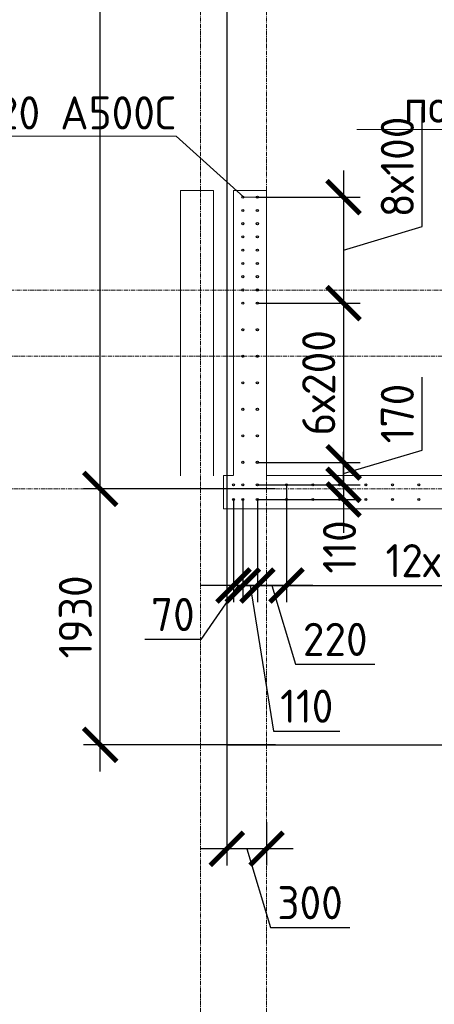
# Model space of a CAD drawing. Header units: millimetres. Extents: x -56135 to 1694203, y -446411 to -23139.
# Tile 204 of 256: x 958893 to 962025, y -132085 to -124661. Entities that reach past the tile are written whole.
import ezdxf
from ezdxf import colors
from ezdxf.entities.mleader import LeaderData, LeaderLine
from ezdxf.math import Vec2, Vec3

# ---------------------------------------------------------------- set-up
doc = ezdxf.new("R2010")
doc.units = ezdxf.units.MM
for name, pattern in [('01 Штриховая _4 мм_', [6, 3.5, -2.5]), ('______5', [1100, 800, -100, 100, -100]), ('HIDDEN2', [4.7625, 3.175, -1.5875]), ('осевая', [50.8, 31.75, -6.35, 6.35, -6.35])]:
    doc.linetypes.add(name, pattern=pattern)
for name, color, linetype, lineweight in [('0 Фундамент', 5, 'Continuous', 30), ('1 Стены', 3, 'Continuous', 30), ('Оси', 40, '______5', 18), ('подоснова', 151, 'Continuous', 5), ('РАЗМЕРЫ', 1, 'Continuous', 9), ('СТЕНЫ', 3, 'Continuous', 30)]:
    doc.layers.add(name, color=color, linetype=linetype, lineweight=lineweight)
doc.styles.add('GOST-2.304_Type-B', font='GOST_Common.ttf')
doc.dimstyles.new('СПДС', dxfattribs={"dimscale": 100, "dimtxt": 2.5, "dimasz": 2.5, "dimexe": 1.25, "dimexo": 0, "dimtad": 1, "dimdec": 0, "dimtxsty": 'GOST-2.304_Type-B', "dimblk": 'ARCHTICK', "dimcen": 2.5, "dimdle": 2, "dimadec": 0, "dimazin": 2, "dimtfac": 0.75, "dimtdec": 0, "dimtmove": 1, "dimatfit": 3, "dimfxl": 1, "dimtolj": 1, "dimarcsym": 1})

# ---------------------------------------------------------------- blocks, each defined once
blk = doc.blocks.new('оси 2.2-2.3')
at = {"layer": 'Оси', "color": 16, "linetype": 'осевая', "lineweight": 0, "transparency": 33554687}
for p, q in [((473954.9, -105027.5), (473954.9, -134138.1)), ((474454.9, -105027.5), (474454.9, -134138.1)), ((468653.8, -126895.4), (523707.4, -126895.4)), ((468076.3, -127395.4), (524372.9, -127395.4)), ((468076.3, -128395.4), (524372.9, -128395.4))]:
    blk.add_line(p, q, dxfattribs=at)
blk = doc.blocks.new('_ArchTick')
at = {"color": 0, "linetype": 'ByBlock', "const_width": 0.15}
blk.add_lwpolyline([(-0.5, -0.5), (0.5, 0.5)], dxfattribs=at)
blk = doc.blocks.new('*D282')
at = {"layer": 'DEFPOINTS', "color": 0, "transparency": 16777216}
for p in [(960458, -130129.2), (960758.3, -130711.2), (960458, -130913)]:
    blk.add_point(p, dxfattribs=at)
at = {"layer": 'РАЗМЕРЫ', "color": 0, "lineweight": -2, "transparency": 16777216}
for p, q in [((960458, -130129.2), (960458, -131038)), ((960758.3, -130711.2), (960758.3, -131038)), ((960958.3, -130913), (960258, -130913)), ((960608.1, -130913), (960786.3, -131506.7)), ((960786.3, -131506.7), (961386.3, -131506.7))]:
    blk.add_line(p, q, dxfattribs=at)
at = {"layer": 'РАЗМЕРЫ', "color": 0, "lineweight": -2, "transparency": 16777216, "xscale": 250, "yscale": 250, "zscale": 250, "rotation": 180}
blk.add_blockref('_ArchTick', (960458, -130913), dxfattribs=at)
at = {"layer": 'РАЗМЕРЫ', "color": 0, "lineweight": -2, "transparency": 16777216, "xscale": 250, "yscale": 250, "zscale": 250}
blk.add_blockref('_ArchTick', (960758.3, -130913), dxfattribs=at)
at = {"layer": 'РАЗМЕРЫ', "color": 0, "transparency": 16777216, "insert": (961086.3, -131319.2), "char_height": 250, "attachment_point": 5, "style": 'GOST-2.304_Type-B'}
blk.add_mtext('\\A1;300', dxfattribs=at)
blk = doc.blocks.new('*D283')
at = {"layer": 'DEFPOINTS', "color": 0, "transparency": 16777216}
for p in [(959501.7, -128199.2), (960826.5, -128199.2), (960826.5, -130129.2)]:
    blk.add_point(p, dxfattribs=at)
at = {"layer": 'РАЗМЕРЫ', "color": 0, "lineweight": -2, "transparency": 16777216}
for p, q in [((959501.7, -130329.2), (959501.7, -127999.2)), ((960826.5, -128199.2), (959376.7, -128199.2)), ((960826.5, -130129.2), (959376.7, -130129.2))]:
    blk.add_line(p, q, dxfattribs=at)
at = {"layer": 'РАЗМЕРЫ', "color": 0, "lineweight": -2, "transparency": 16777216, "xscale": 250, "yscale": 250, "zscale": 250}
for p, rotation in [((959501.7, -128199.2), 90), ((959501.7, -130129.2), 270)]:
    blk.add_blockref('_ArchTick', p, dxfattribs=dict(at, rotation=rotation))
at = {"layer": 'РАЗМЕРЫ', "color": 0, "transparency": 16777216, "insert": (959314.2, -129164.2), "char_height": 250, "attachment_point": 5, "rotation": 90, "style": 'GOST-2.304_Type-B'}
blk.add_mtext('\\A1;1930', dxfattribs=at)
blk = doc.blocks.new('*D284')
at = {"layer": 'DEFPOINTS', "color": 0, "transparency": 16777216}
for p in [(959501.7, -106299.2), (960758.3, -106299.2), (960826.5, -128199.2)]:
    blk.add_point(p, dxfattribs=at)
at = {"layer": 'РАЗМЕРЫ', "color": 0, "lineweight": -2, "transparency": 16777216}
for p, q in [((959501.7, -128399.2), (959501.7, -106099.2)), ((960758.3, -106299.2), (959376.7, -106299.2)), ((960826.5, -128199.2), (959376.7, -128199.2))]:
    blk.add_line(p, q, dxfattribs=at)
at = {"layer": 'РАЗМЕРЫ', "color": 0, "lineweight": -2, "transparency": 16777216, "xscale": 250, "yscale": 250, "zscale": 250}
for p, rotation in [((959501.7, -106299.2), 90), ((959501.7, -128199.2), 270)]:
    blk.add_blockref('_ArchTick', p, dxfattribs=dict(at, rotation=rotation))
at = {"layer": 'РАЗМЕРЫ', "color": 0, "transparency": 16777216, "insert": (959314.2, -117249.2), "char_height": 250, "attachment_point": 5, "rotation": 90, "style": 'GOST-2.304_Type-B'}
blk.add_mtext('\\A1;21900', dxfattribs=at)
blk = doc.blocks.new('стены тп')
at = {"layer": '1 Стены', "color": 252, "linetype": 'HIDDEN2', "lineweight": 0, "true_color": 0x939598}
for p, q in [((862470.6, -207175.6), (862340.6, -207175.6)), ((862340.6, -207175.6), (862340.6, -209325.6)), ((862590.6, -207175.6), (862470.6, -207175.6)), ((862590.6, -209325.6), (862590.6, -207175.6)), ((862340.6, -209325.6), (862265.6, -209325.6)), ((862265.6, -209325.6), (862265.6, -209575.6)), ((865190.6, -209325.6), (862590.6, -209325.6)), ((862265.6, -209575.6), (864990.6, -209575.6))]:
    blk.add_line(p, q, dxfattribs=at)
blk = doc.blocks.new('_None')
blk = doc.blocks.new('*D609')
at = {"layer": 'DEFPOINTS', "color": 0, "transparency": 16777216}
for p in [(960908.2, -128168.8), (963308.2, -128168.8), (963308.2, -128927.5)]:
    blk.add_point(p, dxfattribs=at)
at = {"layer": 'РАЗМЕРЫ', "color": 0, "lineweight": -2, "transparency": 16777216}
for p, q in [((960908.2, -128168.8), (960908.2, -129052.5)), ((963308.2, -128168.8), (963308.2, -129052.5)), ((960708.2, -128927.5), (963508.2, -128927.5))]:
    blk.add_line(p, q, dxfattribs=at)
at = {"layer": 'РАЗМЕРЫ', "color": 0, "lineweight": -2, "transparency": 16777216, "xscale": 250, "yscale": 250, "zscale": 250, "rotation": 180}
blk.add_blockref('_ArchTick', (960908.2, -128927.5), dxfattribs=at)
at = {"layer": 'РАЗМЕРЫ', "color": 0, "lineweight": -2, "transparency": 16777216, "xscale": 250, "yscale": 250, "zscale": 250}
blk.add_blockref('_ArchTick', (963308.2, -128927.5), dxfattribs=at)
at = {"layer": 'РАЗМЕРЫ', "color": 0, "transparency": 16777216, "insert": (962108.2, -128740), "char_height": 250, "attachment_point": 5, "style": 'GOST-2.304_Type-B'}
blk.add_mtext('\\A1;12х200', dxfattribs=at)
blk = doc.blocks.new('*D610')
at = {"layer": 'DEFPOINTS', "color": 0, "transparency": 16777216}
for p in [(960688.4, -128279.2, -360), (960908.2, -128459.8), (960688.4, -128927.5)]:
    blk.add_point(p, dxfattribs=at)
at = {"layer": 'РАЗМЕРЫ', "color": 0, "lineweight": -2, "transparency": 16777216}
for p, q in [((960688.4, -128279.2), (960688.4, -129052.5)), ((960908.2, -128459.8), (960908.2, -129052.5)), ((961108.2, -128927.5), (960488.4, -128927.5)), ((960798.3, -128927.5), (960976.4, -129521.2)), ((960976.4, -129521.2), (961576.4, -129521.2))]:
    blk.add_line(p, q, dxfattribs=at)
at = {"layer": 'РАЗМЕРЫ', "color": 0, "lineweight": -2, "transparency": 16777216, "xscale": 250, "yscale": 250, "zscale": 250, "rotation": 180}
blk.add_blockref('_ArchTick', (960688.4, -128927.5), dxfattribs=at)
at = {"layer": 'РАЗМЕРЫ', "color": 0, "lineweight": -2, "transparency": 16777216, "xscale": 250, "yscale": 250, "zscale": 250}
blk.add_blockref('_ArchTick', (960908.2, -128927.5), dxfattribs=at)
at = {"layer": 'РАЗМЕРЫ', "color": 0, "transparency": 16777216, "insert": (961276.4, -129333.7), "char_height": 250, "attachment_point": 5, "style": 'GOST-2.304_Type-B'}
blk.add_mtext('\\A1;220', dxfattribs=at)
blk = doc.blocks.new('*D611')
at = {"layer": 'DEFPOINTS', "color": 0, "transparency": 16777216}
for p in [(960578, -128279.2, -360), (960688.4, -128451.7), (960578, -128927.5)]:
    blk.add_point(p, dxfattribs=at)
at = {"layer": 'РАЗМЕРЫ', "color": 0, "lineweight": -2, "transparency": 16777216}
for p, q in [((960578, -128279.2), (960578, -129052.5)), ((960688.4, -128451.7), (960688.4, -129052.5)), ((960578, -128927.5), (960328, -128927.5)), ((960688.4, -128927.5), (960578, -128927.5)), ((960688.4, -128927.5), (960578, -128927.5)), ((960633.2, -128927.5), (960811.3, -130024.9)), ((960688.4, -128927.5), (960938.4, -128927.5)), ((960811.3, -130024.9), (961311.3, -130024.9))]:
    blk.add_line(p, q, dxfattribs=at)
at = {"layer": 'РАЗМЕРЫ', "color": 0, "lineweight": -2, "transparency": 16777216, "xscale": 250, "yscale": 250, "zscale": 250}
blk.add_blockref('_ArchTick', (960578, -128927.5), dxfattribs=at)
at = {"layer": 'РАЗМЕРЫ', "color": 0, "lineweight": -2, "transparency": 16777216, "xscale": 250, "yscale": 250, "zscale": 250, "rotation": 180}
blk.add_blockref('_ArchTick', (960688.4, -128927.5), dxfattribs=at)
at = {"layer": 'РАЗМЕРЫ', "color": 0, "transparency": 16777216, "insert": (961061.3, -129837.4), "char_height": 250, "attachment_point": 5, "style": 'GOST-2.304_Type-B'}
blk.add_mtext('\\A1;110', dxfattribs=at)
blk = doc.blocks.new('*D612')
at = {"layer": 'DEFPOINTS', "color": 0, "transparency": 16777216}
for p in [(960508.2, -128279.2), (960578, -128279.2, -360), (960508.2, -128927.5)]:
    blk.add_point(p, dxfattribs=at)
at = {"layer": 'РАЗМЕРЫ', "color": 0, "lineweight": -2, "transparency": 16777216}
for p, q in [((960508.2, -128279.2), (960508.2, -129052.5)), ((960578, -128279.2), (960578, -129052.5)), ((960508.2, -128927.5), (960258.2, -128927.5)), ((960543.1, -128927.5), (960262.2, -129333.7)), ((960578, -128927.5), (960508.2, -128927.5)), ((960578, -128927.5), (960508.2, -128927.5)), ((960578, -128927.5), (960828, -128927.5)), ((960262.2, -129333.7), (959838.3, -129333.7))]:
    blk.add_line(p, q, dxfattribs=at)
at = {"layer": 'РАЗМЕРЫ', "color": 0, "lineweight": -2, "transparency": 16777216, "xscale": 250, "yscale": 250, "zscale": 250}
blk.add_blockref('_ArchTick', (960508.2, -128927.5), dxfattribs=at)
at = {"layer": 'РАЗМЕРЫ', "color": 0, "lineweight": -2, "transparency": 16777216, "xscale": 250, "yscale": 250, "zscale": 250, "rotation": 180}
blk.add_blockref('_ArchTick', (960578, -128927.5), dxfattribs=at)
at = {"layer": 'РАЗМЕРЫ', "color": 0, "transparency": 16777216, "insert": (960050.3, -129146.2), "char_height": 250, "attachment_point": 5, "style": 'GOST-2.304_Type-B'}
blk.add_mtext('\\A1;70', dxfattribs=at)
blk = doc.blocks.new('*D613')
at = {"layer": 'DEFPOINTS', "color": 0, "transparency": 16777216}
for p in [(960688.4, -125999.2), (960688.4, -126798.8, -360), (961339.1, -126798.8)]:
    blk.add_point(p, dxfattribs=at)
at = {"layer": 'РАЗМЕРЫ', "color": 0, "lineweight": -2, "transparency": 16777216}
for p, q in [((961932.8, -126220.9), (961932.8, -125320.9)), ((961339.1, -125799.2), (961339.1, -126998.8)), ((960688.4, -125999.2), (961464.1, -125999.2)), ((961339.1, -126399), (961932.8, -126220.9)), ((960688.4, -126798.8), (961464.1, -126798.8))]:
    blk.add_line(p, q, dxfattribs=at)
at = {"layer": 'РАЗМЕРЫ', "color": 0, "lineweight": -2, "transparency": 16777216, "xscale": 250, "yscale": 250, "zscale": 250}
for p, rotation in [((961339.1, -125999.2), 90), ((961339.1, -126798.8), 270)]:
    blk.add_blockref('_ArchTick', p, dxfattribs=dict(at, rotation=rotation))
at = {"layer": 'РАЗМЕРЫ', "color": 0, "transparency": 16777216, "insert": (961745.3, -125770.9), "char_height": 250, "attachment_point": 5, "rotation": 90, "style": 'GOST-2.304_Type-B'}
blk.add_mtext('\\A1;8х100', dxfattribs=at)
blk = doc.blocks.new('*D614')
at = {"layer": 'DEFPOINTS', "color": 0, "transparency": 16777216}
for p in [(960986.2, -126798.8), (960688.4, -127998.8, -360), (961339.1, -127998.8)]:
    blk.add_point(p, dxfattribs=at)
at = {"layer": 'РАЗМЕРЫ', "color": 0, "lineweight": -2, "transparency": 16777216}
for p, q in [((961339.1, -126598.8), (961339.1, -128198.8)), ((960986.2, -126798.8), (961464.1, -126798.8)), ((960688.4, -127998.8), (961464.1, -127998.8))]:
    blk.add_line(p, q, dxfattribs=at)
at = {"layer": 'РАЗМЕРЫ', "color": 0, "lineweight": -2, "transparency": 16777216, "xscale": 250, "yscale": 250, "zscale": 250}
for p, rotation in [((961339.1, -126798.8), 90), ((961339.1, -127998.8), 270)]:
    blk.add_blockref('_ArchTick', p, dxfattribs=dict(at, rotation=rotation))
at = {"layer": 'РАЗМЕРЫ', "color": 0, "transparency": 16777216, "insert": (961151.6, -127398.8), "char_height": 250, "attachment_point": 5, "rotation": 90, "style": 'GOST-2.304_Type-B'}
blk.add_mtext('\\A1;6х200', dxfattribs=at)
blk = doc.blocks.new('*D615')
at = {"layer": 'DEFPOINTS', "color": 0, "transparency": 16777216}
for p in [(960830.1, -127998.8), (960688.4, -128168.8, -360), (961339.1, -128168.8)]:
    blk.add_point(p, dxfattribs=at)
at = {"layer": 'РАЗМЕРЫ', "color": 0, "lineweight": -2, "transparency": 16777216}
for p, q in [((961932.8, -127905.7), (961932.8, -127355.7)), ((961339.1, -127798.8), (961339.1, -128368.8)), ((961339.1, -128083.8), (961932.8, -127905.7)), ((960830.1, -127998.8), (961464.1, -127998.8)), ((960688.4, -128168.8), (961464.1, -128168.8))]:
    blk.add_line(p, q, dxfattribs=at)
at = {"layer": 'РАЗМЕРЫ', "color": 0, "lineweight": -2, "transparency": 16777216, "xscale": 250, "yscale": 250, "zscale": 250}
for p, rotation in [((961339.1, -127998.8), 90), ((961339.1, -128168.8), 270)]:
    blk.add_blockref('_ArchTick', p, dxfattribs=dict(at, rotation=rotation))
at = {"layer": 'РАЗМЕРЫ', "color": 0, "transparency": 16777216, "insert": (961745.3, -127630.7), "char_height": 250, "attachment_point": 5, "rotation": 90, "style": 'GOST-2.304_Type-B'}
blk.add_mtext('\\A1;170', dxfattribs=at)
blk = doc.blocks.new('*D435')
at = {"layer": 'DEFPOINTS', "color": 0, "transparency": 16777216}
for p in [(960839.8, -128168.8), (960688.4, -128279.2), (961339.1, -128279.2)]:
    blk.add_point(p, dxfattribs=at)
at = {"layer": 'РАЗМЕРЫ', "color": 0, "lineweight": -2, "transparency": 16777216}
for p, q in [((961339.1, -128168.8), (961339.1, -127918.8)), ((960839.8, -128168.8), (961464.1, -128168.8)), ((961339.1, -128168.8), (961339.1, -128279.2)), ((960688.4, -128279.2), (961464.1, -128279.2)), ((961339.1, -128279.2), (961339.1, -128529.2))]:
    blk.add_line(p, q, dxfattribs=at)
at = {"layer": 'РАЗМЕРЫ', "color": 0, "lineweight": -2, "transparency": 16777216, "xscale": 250, "yscale": 250, "zscale": 250}
for p, rotation in [((961339.1, -128168.8), 270), ((961339.1, -128279.2), 90)]:
    blk.add_blockref('_ArchTick', p, dxfattribs=dict(at, rotation=rotation))
at = {"layer": 'РАЗМЕРЫ', "color": 0, "transparency": 16777216, "insert": (961308.6, -128636.7), "char_height": 250, "attachment_point": 5, "rotation": 90, "style": 'GOST-2.304_Type-B'}
blk.add_mtext('\\A1;110', dxfattribs=at)
blk = doc.blocks.new('стены  тп')
at = {"layer": 'СТЕНЫ', "color": 251, "linetype": '01 Штриховая _4 мм_', "lineweight": 0, "true_color": 0x636466}
for p, q in [((542592.3, -336275.7, 3100), (542462.3, -336275.7, 3100)), ((542462.3, -336275.7, 3100), (542462.3, -338425.7, 3100)), ((542712.3, -336275.7, 3100), (542592.3, -336275.7, 3100)), ((542712.3, -338425.7, 3100), (542712.3, -336275.7, 3100)), ((542462.3, -338425.7, 3100), (542387.3, -338425.7, 3100)), ((542387.3, -338425.7, 3100), (542387.3, -338675.7, 3100)), ((545312.3, -338425.7, 3100), (542712.3, -338425.7, 3100)), ((542387.3, -338675.7, 3100), (545112.3, -338675.7, 3100))]:
    blk.add_line(p, q, dxfattribs=at)

msp = doc.modelspace()

# ---------------------------------------------------------------- linework, layer by layer
at = {"layer": '0 Фундамент'}
msp.add_lwpolyline([(960458, -105949.2), (960458, -130129.2), (967808, -130129.2), (967808, -130129.2), (980308, -130129.2), (980308, -130129.2), (982658, -130129.2), (982658, -130129.2), (1008108, -130129.2), (1008108, -126049.2), (1009588, -126049.2), (1009588, -117449.2), (1008108, -117449.2), (1008108, -105949.2), (960458, -105949.2)], dxfattribs=at)
at = {"layer": '1 Стены', "color": 252, "lineweight": 0, "true_color": 0x939598}
for p, q in [((960358.2, -125949.2), (960108.2, -125949.2)), ((960108.2, -125949.2), (960108.2, -128099.2)), ((960358.2, -128099.2), (960358.2, -125949.2))]:
    msp.add_line(p, q, dxfattribs=at)
at = {"layer": 'РАЗМЕРЫ', "color": 6, "linetype": 'Continuous', "lineweight": 30}
for centre in [(960578, -125999.2), (960688.4, -125999.2), (960578, -126099.2), (960688.4, -126099.2), (960578, -126198.8, -360), (960688.4, -126198.8, -360), (960578, -126298.8, -360), (960688.4, -126298.8, -360), (960578, -126398.8, -360), (960688.4, -126398.8, -360), (960578, -126498.8, -360), (960688.4, -126498.8, -360), (960578, -126598.8, -360), (960688.4, -126598.8, -360), (960578, -126698.8, -360), (960688.4, -126698.8, -360), (960578, -126798.8, -360), (960688.4, -126798.8, -360), (960578, -126998.8, -360), (960688.4, -126998.8, -360), (960578, -127198.8, -360), (960688.4, -127198.8, -360), (960578, -127398.8, -360), (960688.4, -127398.8, -360), (960578, -127598.8, -360), (960688.4, -127598.8, -360), (960578, -127798.8, -360), (960688.4, -127798.8, -360), (960578, -127998.8, -360), (960688.4, -127998.8, -360), (960578, -128168.8, -360), (960688.4, -128168.8, -360), (960578, -128279.2, -360), (960688.4, -128279.2, -360)]:
    msp.add_circle(centre, 8, dxfattribs=at)
at = {"layer": 'РАЗМЕРЫ', "color": 8, "linetype": 'Continuous', "lineweight": 30}
for centre in [(960508.2, -128168.8), (960908.2, -128168.8), (961108.2, -128168.8), (961308.2, -128168.8), (961508.2, -128168.8), (961708.2, -128168.8), (961908.2, -128168.8), (960508.2, -128279.2), (960908.2, -128279.2), (961108.2, -128279.2), (961308.2, -128279.2), (961508.2, -128279.2), (961708.2, -128279.2), (961908.2, -128279.2)]:
    msp.add_circle(centre, 7, dxfattribs=at)

# ---------------------------------------------------------------- block references
at = {"layer": 'РАЗМЕРЫ', "color": 1}
for name, p in [('оси 2.2-2.3', (486303.3, 196.2)), ('стены тп', (98167.6, 81226.5))]:
    msp.add_blockref(name, p, dxfattribs=at)
at = {"layer": 'РАЗМЕРЫ'}
msp.add_blockref('стены  тп', (418045.9, 210326.6, -3100), dxfattribs=at)

# ---------------------------------------------------------------- dimensions: what is measured, and where the dimension line sits
at = {"layer": 'РАЗМЕРЫ', "color": 1}
for base, p1, p2, picture, middle in [((959501.7, -106299.2), (960826.5, -128199.2), (960758.3, -106299.2), '*D284', (959314.2, -117249.2)), ((961339.1, -128168.8), (960830.1, -127998.8), (960688.4, -128168.8, -360), '*D615', (961745.3, -127843.2)), ((959501.7, -128199.2), (960826.5, -130129.2), (960826.5, -128199.2), '*D283', (959314.2, -129164.2))]:
    dim = msp.add_linear_dim(base=base, p1=p1, p2=p2, angle=90, dimstyle='СПДС', dxfattribs=at)
    dim.commit()
    dim.dimension.update_dxf_attribs({"geometry": picture, "text_midpoint": middle})
for base, p1, p2, text, picture, middle in [((961339.1, -126798.8), (960688.4, -125999.2), (960688.4, -126798.8, -360), '8х100', '*D613', (961745.3, -126158.4)), ((961339.1, -127998.8), (960986.2, -126798.8), (960688.4, -127998.8, -360), '6х200', '*D614', (961151.6, -127398.8))]:
    dim = msp.add_linear_dim(base=base, p1=p1, p2=p2, angle=90, text=text, dimstyle='СПДС', dxfattribs=at)
    dim.commit()
    dim.dimension.update_dxf_attribs({"geometry": picture, "text_midpoint": middle})
dim = msp.add_linear_dim(base=(961339.1, -128279.2), p1=(960839.8, -128168.8), p2=(960688.4, -128279.2), angle=90, dimstyle='СПДС', dxfattribs=at)
dim.commit()
dim.dimension.update_dxf_attribs({"geometry": '*D435', "text_midpoint": (961496.1, -128636.7), "dimtype": 160})
dim = msp.add_linear_dim(base=(963308.2, -128927.5), p1=(960908.2, -128168.8), p2=(963308.2, -128168.8), text='12х200', dimstyle='СПДС', dxfattribs=at)
dim.commit()
dim.dimension.update_dxf_attribs({"geometry": '*D609', "text_midpoint": (962108.2, -128740)})
for base, p1, p2, picture, middle in [((960508.2, -128927.5), (960578, -128279.2, -360), (960508.2, -128279.2), '*D612', (960199.7, -129333.7)), ((960578, -128927.5), (960688.4, -128451.7), (960578, -128279.2, -360), '*D611', (960873.8, -130024.9))]:
    dim = msp.add_linear_dim(base=base, p1=p1, p2=p2, dimstyle='СПДС', dxfattribs=at)
    dim.commit()
    dim.dimension.update_dxf_attribs({"geometry": picture, "text_midpoint": middle, "dimtype": 160})
for base, p1, p2, picture, middle in [((960688.4, -128927.5), (960908.2, -128459.8), (960688.4, -128279.2, -360), '*D610', (961038.9, -129333.7)), ((960458, -130913), (960758.3, -130711.2), (960458, -130129.2), '*D282', (960848.8, -131319.2))]:
    dim = msp.add_linear_dim(base=base, p1=p1, p2=p2, dimstyle='СПДС', dxfattribs=at)
    dim.commit()
    dim.dimension.update_dxf_attribs({"geometry": picture, "text_midpoint": middle})

# ---------------------------------------------------------------- leaders
at = {"layer": 'подоснова', "color": 4, "ltscale": 0.3}
ml = msp.add_multileader_mtext('Standard', dxfattribs=at)
ml.set_content('{\\C2;поз.2 %%C20 А500С }', color=4, style='GOST-2.304_Type-B')
ml.set_leader_properties(color=256, linetype='ByLayer', lineweight=15)
ml.set_arrow_properties(name='NONE')
ml.build(insert=Vec2(0, 0))
ml.multileader.update_dxf_attribs({"text_left_attachment_type": 6, "text_right_attachment_type": 6, "dogleg_length": 0.1, "arrow_head_size": 18})
ctx = ml.context
ctx.base_point, ctx.char_height, ctx.arrow_head_size, ctx.landing_gap_size, ctx.plane_origin = Vec3(961793.4, -125488.5), 250, 18, 20, Vec3(969287.9, -124527.6)
ctx.left_attachment, ctx.right_attachment, ctx.text_align_type = 6, 6, 1
notes = []
notes.append((ctx, [(0, (1, 1, 0), (964217.2, -125488.5), (-1, 0), 0.1, [(1, [(964788.5, -125949.2), (964728.2, -125949.2)], 0, [])])]))
ctx.mtext.insert, ctx.mtext.width, ctx.mtext.alignment, ctx.mtext.flow_direction = Vec3(963005.3, -125188.5), 4075.871, 2, 5
ml = msp.add_multileader_mtext('Standard', dxfattribs=at)
ml.set_content('{\\C2;поз.2 %%C20 А500С }', color=4, style='GOST-2.304_Type-B')
ml.set_leader_properties(color=256, linetype='ByLayer', lineweight=15)
ml.set_arrow_properties(name='NONE')
ml.build(insert=Vec2(0, 0))
ml.multileader.update_dxf_attribs({"text_left_attachment_type": 6, "text_right_attachment_type": 6, "dogleg_length": 0.1, "arrow_head_size": 18})
ctx = ml.context
ctx.base_point, ctx.char_height, ctx.arrow_head_size, ctx.landing_gap_size, ctx.plane_origin = Vec3(957651.3, -125538.5), 250, 18, 20, Vec3(965145.8, -124577.6)
ctx.left_attachment, ctx.right_attachment, ctx.text_align_type = 6, 6, 1
notes.append((ctx, [(0, (1, 1, 0), (960075.1, -125538.5), (-1, 0), 0.1, [(1, [(960696.4, -125999.2), (960586, -125999.2)], 0, [])])]))
ctx.mtext.insert, ctx.mtext.width, ctx.mtext.alignment, ctx.mtext.flow_direction = Vec3(958863.1, -125238.5), 4075.871, 2, 5
for ctx, leaders in notes:
    for number, flags, end, landing, length, lines in leaders:
        leader = LeaderData()
        leader.index, (leader.has_last_leader_line, leader.has_dogleg_vector, leader.attachment_direction) = number, flags
        leader.last_leader_point, leader.dogleg_vector, leader.dogleg_length = Vec3(end), Vec3(landing), length
        for number, points, colour, breaks in lines:
            line = LeaderLine()
            line.index, line.vertices, line.color, line.breaks = number, Vec3.list(points), colors.encode_raw_color(colour), breaks
            leader.lines.append(line)
        ctx.leaders.append(leader)

doc.saveas('drawing.dxf')
